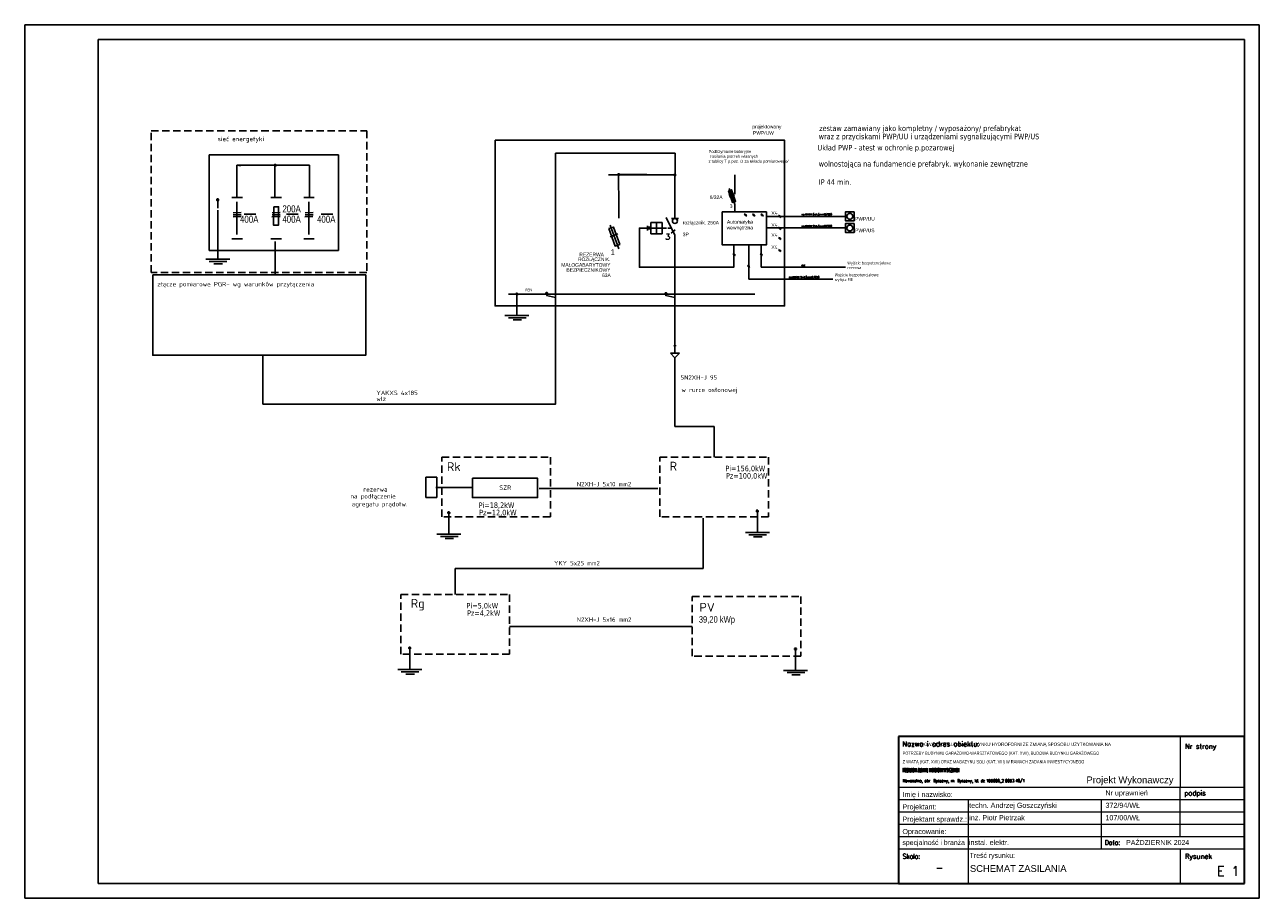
# Model space of a CAD drawing. Header units: millimetres. Extents: x 18084 to 52399, y 38174 to 56392.
# Tile 1 of 256: x 18084 to 22284, y 38302 to 41272. Entities that reach past the tile are written whole.
import ezdxf
from ezdxf.enums import TextEntityAlignment as Align

# ---------------------------------------------------------------- set-up
doc = ezdxf.new("R2010")
doc.units = ezdxf.units.MM
doc.header["$LTSCALE"] = 100
doc.linetypes.add('ACAD_ISO03W100', pattern=[30, 12, -18])
doc.linetypes.add('HIDDEN', pattern=[0.375, 0.25, -0.125])
for name, color, linetype, lineweight in [('- EL', 7, 'Continuous', 20), ('_TABELKA_Nr_Pióra__1', 7, 'Continuous', 13), ('A-tabelka', 251, 'Continuous', 20), ('Ekabel', 1, 'ACAD_ISO03W100', 50)]:
    doc.layers.add(name, color=color, linetype=linetype, lineweight=lineweight)
for name, color, linetype in [('.E-29-Schematy', 7, 'Continuous'), ('3', 7, 'Continuous'), ('4', 7, 'Continuous'), ('5', 7, 'Continuous'), ('E_ramka_wew', 10, 'Continuous'), ('el - schemat', 7, 'Continuous'), ('RAMKA', 1, 'Continuous')]:
    doc.layers.add(name, color=color, linetype=linetype)
doc.styles.add('ARIAL', font='arial.ttf', dxfattribs={"width": 0.8})
doc.styles.add('CP_ATTR', font='ROMANS.SHX')
doc.styles.add('GENERATED_STYLE_2', font='arial.ttf')
doc.styles.add('ROMANS', font='romans.shx', dxfattribs={"width": 0.7})
doc.styles.add('SIMPLEX', font='simplex.shx')
doc.styles.get("Standard").update_dxf_attribs({"font": 'arial.ttf'})
doc.styles.add('TAHOMA', font='tahoma.ttf')
doc.styles.add('technologia', font='isocpeur.ttf')
doc.styles.add('WMF-ARIAL0', font='ARIALN.TTF')

# ---------------------------------------------------------------- blocks, each defined once
blk = doc.blocks.new('Tabela_A+SPR_ADT')
at = {"color": 5, "lineweight": 35}
for p, q in [((0, 546.1), (-1286.3, 546.1)), ((-1286.3, 546.1), (-1286.3, 0)), ((0, 0), (0, 546.1)), ((-1286.3, 0), (0, 0))]:
    blk.add_line(p, q, dxfattribs=at)
for p, q in [((-238.9, 546.1), (-238.9, 358.3)), ((-1286.3, 358.3), (0, 358.3)), ((-238.9, 174.6), (-238.9, 358.3)), ((-1286.3, 312.4), (0, 312.4)), ((-1026.1, 128.6), (-1026.1, 312.4)), ((-531.9, 128.6), (-531.9, 312.4)), ((-1286.3, 266.4), (0, 266.4)), ((-1286.3, 220.5), (0, 220.5)), ((-1286.3, 174.6), (-422.6, 174.6)), ((-422.6, 174.6), (0, 174.6)), ((-1286.3, 128.6), (0, 128.6)), ((-1026.1, 0), (-1026.1, 128.6)), ((-238.9, 128.6), (-238.9, 0))]:
    blk.add_line(p, q)
at = {"color": 7, "linetype": 'Continuous', "style": 'ROMANS'}
blk.add_text('Nazwa i adres obiektu:', height=18.375, dxfattribs=at).set_placement((-1271.4, 509.4))
at = {"color": 7, "style": 'ROMANS'}
for s, p in [('Nr strony', (-221.4, 500.2)), ('podpis', (-224, 327.1)), ('Rysunek', (-221.4, 91.9))]:
    blk.add_text(s, height=18.38, dxfattribs=at).set_placement(p)
at = {"color": 7}
for s, height, style, width, p in [('Imię i nazwisko:', 19, 'ARIAL', 0.8, (-1271.4, 321.6)), ('Nr uprawnień', 19, 'ARIAL', 0.8, (-517, 327.1)), ('Projektant:', 19, 'ARIAL', 0.8, (-1271.4, 275.6)), ('Projektant sprawdz.:', 19, 'ARIAL', 0.8, (-1271.4, 229.7)), ('Opracowanie:', 19, 'ARIAL', 0.8, (-1271.4, 183.8)), ('specjalność i branża', 18.375, 'ARIAL', 0.8, (-1271.4, 143.3)), ('Data:', 18.38, 'ROMANS', 0.9, (-519.6, 143.3)), ('Skala:', 18.38, 'ROMANS', 0.8, (-1270.5, 91.9)), ('Treść rysunku:', 18.375, 'ARIAL', 0.8, (-1021.5, 95.4))]:
    blk.add_text(s, height=height, dxfattribs=dict(at, style=style, width=width)).set_placement(p)
for tag, p, height, style, width, flags in [('OBIEKT_1', (-1270.5, 438.3), 22, 'ROMANS', 0.72, 4), ('ADRES_1', (-1270.5, 405.9), 19, 'ROMANS', 0.75, 4), ('ADRES_2', (-1270.5, 376.1), 19, 'ROMANS', 0.75, 4), ('PROJEKTANT_ARCHITEKTURY', (-1023.3, 281.1), 19, 'ROMANS', 0.85, 8), ('UPR_1', (-517, 281.1), 19, 'ROMANS', 0.85, 4), ('PROJEKTANT_SPRAWDZAJACY', (-1023.3, 235.2), 19, 'ROMANS', 0.85, 8), ('UPR_2', (-517, 235.2), 19, 'ROMANS', 0.85, 4), ('OPRACOWANIE', (-1023.3, 189.3), 19, 'ROMANS', 0.7, 4), ('UPR_3', (-517, 189.3), 19, 'ROMANS', 0.85, 4), ('BRANŻA', (-1024.2, 143.3), 19, 'ARIAL', 0.9, 4)]:
    blk.add_attdef(tag, p, '', height=height, dxfattribs=dict(at, style=style, width=width, flags=flags))
at = {"color": 7, "style": 'ROMANS', "width": 0.85, "flags": 4}
blk.add_attdef('NAZWA', text='', height=22, dxfattribs=at).set_placement((-1270.5, 496.6), align=Align.TOP_LEFT)
at = {"color": 7, "style": 'ROMANS', "flags": 4}
blk.add_attdef('NR_STR', text='', height=36, dxfattribs=at).set_placement((-19.5, 436.5), align=Align.RIGHT)
at = {"color": 7, "lineweight": 35, "style": 'ROMANS', "width": 0.9, "flags": 4}
blk.add_attdef('DATA', (-440, 143.3), '', height=18.4, dxfattribs=at)
at = {"color": 5, "lineweight": 35, "style": 'ROMANS', "flags": 4}
blk.add_attdef('SKALA', text='', height=25, dxfattribs=at).set_placement((-1133.9, 58.5), align=Align.MIDDLE_CENTER)
at = {"color": 5, "lineweight": 35, "style": 'ROMANS', "width": 0.85, "flags": 4}
for tag, p in [('TEMAT', (-1024.2, 58)), ('TEMAT2', (-1024.2, 19.9))]:
    blk.add_attdef(tag, p, '', height=25, dxfattribs=at)
at = {"color": 5, "lineweight": 35, "style": 'ROMANS', "flags": 4}
blk.add_attdef('NR', text='', height=36, dxfattribs=at).set_placement((-18.4, 28.2), align=Align.RIGHT)

msp = doc.modelspace()

# ---------------------------------------------------------------- linework, layer by layer
at = {"layer": '.E-29-Schematy', "color": 0, "lineweight": 25}
for p, q in [((18805.7, 40685.8, 58.8), (18805.4, 40795.1, 78.4)), ((18935.1, 40685.8, 58.8), (18934.8, 40795.1, 78.4)), ((19053.3, 40685.4, 39.2), (19053, 40794.8, 58.8))]:
    msp.add_line(p, q, dxfattribs=at)
at = {"layer": '.E-29-Schematy', "color": 1, "lineweight": 25}
for p, q in [((20105.1, 40653.7, 39.2), (20104.7, 40763, 58.8)), ((20499.8, 40695.9, -139.2), (20499.8, 40761.5, -67.1)), ((20480.5, 40715.2), (20500.2, 40661.2)), ((20075.6, 40590.6, 39.2), (20105.1, 40509.7, 39.2))]:
    msp.add_line(p, q, dxfattribs=at)
at = {"layer": '.E-29-Schematy', "color": 0, "lineweight": 25, "elevation": 58.8}
for points in [[(18933.9, 40794.5, 5.37, 5.37, 1), (18939.3, 40794.5, 5.37, 5.37, 1)], [(18934.4, 40794.5, 4.5, 4.5, 1), (18938.9, 40794.5, 4.5, 4.5, 1)]]:
    msp.add_lwpolyline(points, format="xyseb", close=True, dxfattribs=at)
at = {"layer": '.E-29-Schematy', "color": 1, "lineweight": 25}
for points, elevation in [([(20102.1, 40762.8, 5.37, 5.37, 1), (20107.4, 40762.8, 5.37, 5.37, 1)], 58.8), ([(20102.5, 40762.8, 4.5, 4.5, 1), (20107, 40762.8, 4.5, 4.5, 1)], 58.8), ([(20293.4, 40761.5, 5.37, 5.37, 1), (20298.8, 40761.5, 5.37, 5.37, 1)], -29.4), ([(20293.9, 40761.5, 4.5, 4.5, 1), (20298.4, 40761.5, 4.5, 4.5, 1)], -29.4)]:
    msp.add_lwpolyline(points, format="xyseb", close=True, dxfattribs=dict(at, elevation=elevation))
at = {"layer": '.E-29-Schematy', "color": 1, "linetype": 'Continuous', "lineweight": 25}
msp.add_lwpolyline([(20500.1, 40635.9), (20500.1, 40661.2)], dxfattribs=at)
at = {"layer": '.E-29-Schematy', "color": 1}
msp.add_lwpolyline([(20202.6, 40580.8), (20175.2, 40580.8), (20175.2, 40447.5), (20496.5, 40447.5), (20496.5, 40523.5)], dxfattribs=at)
at = {"color": 0}
for p, q in [((18084.1, 41272.2), (22284.1, 41272.2)), ((18084.1, 41272.2), (18084.1, 38302.2)), ((22284.1, 41272.2), (22284.1, 38302.2)), ((18334.1, 41222.2), (18334.1, 38352.2)), ((18334.1, 41222.2), (22234.1, 41222.2)), ((22234.1, 41222.2), (22234.1, 38352.2)), ((18741.1, 40669.5), (18741.1, 40649)), ((18741.1, 40641.8), (18741.1, 40474.6)), ((18820.4, 40619.6, 58.8), (18792.8, 40619.3, 58.8)), ((18820.8, 40633.2, 58.8), (18793.2, 40632.9, 58.8)), ((18820.8, 40626.2, 58.8), (18793.2, 40625.9, 58.8)), ((18952.7, 40619.6, 58.8), (18925.1, 40619.3, 58.8)), ((18953.1, 40633.2, 58.8), (18925.5, 40632.9, 58.8)), ((18953.1, 40626.2, 58.8), (18925.5, 40625.9, 58.8)), ((19064.8, 40619.6, 58.8), (19037.2, 40619.3, 58.8)), ((19065.3, 40633.2, 58.8), (19037.7, 40632.9, 58.8)), ((19065.3, 40626.2, 58.8), (19037.7, 40625.9, 58.8)), ((18741.1, 40474.6), (18700.2, 40474.6)), ((18712.1, 40467), (18772.2, 40467)), ((18728, 40459.6), (18756.9, 40459.6)), ((18781.9, 40474.6), (18741.1, 40474.6)), ((18334.1, 38352.2), (22234.1, 38352.2)), ((18084.1, 38302.2), (22284.1, 38302.2))]:
    msp.add_line(p, q, dxfattribs=at)
at = {"color": 1}
for p, q in [((20266.8, 40835.2), (20296.7, 40835.2)), ((20296.7, 40835.2), (20296.9, 40803.7, -29.4)), ((20296.9, 40761.5, -29.4), (20296.9, 40803.7, -29.4)), ((20070.5, 40762.3, -0.4), (20296.9, 40761.9, -35.6)), ((20296.1, 40652.8), (20296.1, 40761.7, -29.4)), ((20496.5, 40698.7), (20479.3, 40692.3)), ((20497.7, 40695.5), (20480.5, 40689)), ((20498.9, 40692.2), (20481.7, 40685.8)), ((20105.1, 40614.2, 39.2), (20105.1, 40653.7, 39.2)), ((20296.1, 40556.8), (20266.1, 40616.8)), ((20296.1, 40613.3), (20296.1, 40652.8)), ((20531.9, 40628.8), (20540.5, 40621.1)), ((20560.1, 40628.8), (20568.7, 40621.1)), ((20588.3, 40628.8), (20596.9, 40621.1)), ((20648.7, 40624.2), (20657.3, 40616.6)), ((20202.6, 40588.6), (20202.6, 40572.9)), ((20214.5, 40583.7), (20202.6, 40583.7)), ((20214.5, 40577.9), (20202.6, 40577.9)), ((20214.5, 40600), (20252.9, 40600)), ((20214.5, 40561.6), (20214.5, 40600)), ((20252.9, 40580.8), (20214.5, 40580.8)), ((20233.7, 40600), (20233.7, 40561.6)), ((20252.9, 40600), (20252.9, 40561.6)), ((20252.9, 40580.8), (20267.3, 40580.8)), ((20272.1, 40580.8), (20284.1, 40580.8)), ((20283, 40563), (20297.2, 40574.5)), ((20284.1, 40613.3), (20308.1, 40613.3)), ((20648.7, 40583.3), (20657.3, 40575.6)), ((20101.4, 40561, 39.2), (20075.5, 40551.3, 39.2)), ((20252.9, 40561.6), (20214.5, 40561.6)), ((20296.1, 40544.8), (20296.1, 40556.8)), ((20296.1, 40508.8), (20296.1, 40544.8)), ((20648.7, 40549.2), (20657.3, 40541.6)), ((20296.1, 40508.8), (20296.1, 40381.9)), ((20493.4, 40494.6), (20501.9, 40487)), ((20585.9, 40494.6), (20594.5, 40487)), ((20648.7, 40508.3), (20657.3, 40500.6)), ((20542.9, 40454.2), (20551.5, 40446.6)), ((20296.1, 40381.9), (20296.1, 40181)), ((19758.8, 40349), (19758.8, 40328.5)), ((19758.8, 40328.6), (19758.8, 40283.5)), ((19758.8, 40283.5), (19718, 40283.5)), ((19799.6, 40283.5), (19758.8, 40283.5)), ((19729.8, 40275.9), (19789.9, 40275.9)), ((19745.7, 40268.4), (19774.7, 40268.4)), ((20296.1, 40140), (20280.7, 40155.3)), ((20280.7, 40155.3), (20296.1, 40155.3)), ((20296.1, 40181), (20296.1, 40155.3)), ((20296.1, 40155.3), (20311.5, 40155.3)), ((20311.5, 40155.3), (20296.1, 40140)), ((20576.5, 39611.4), (20576.5, 39590.9)), ((19527.2, 39605.7), (19527.2, 39585.1)), ((19527.2, 39585.2), (19527.2, 39540.1)), ((20576.5, 39590.9), (20576.5, 39545.8)), ((19527.2, 39540.1), (19486.4, 39540.1)), ((19498.2, 39532.5), (19558.3, 39532.5)), ((19514.1, 39525), (19543.1, 39525)), ((19568.1, 39540.1), (19527.2, 39540.1)), ((20576.5, 39545.8), (20535.7, 39545.8)), ((20547.6, 39538.2), (20607.7, 39538.2)), ((20563.5, 39530.7), (20592.4, 39530.7)), ((20617.4, 39545.8), (20576.5, 39545.8)), ((19394.3, 39145.3), (19394.3, 39124.8)), ((19394.3, 39124.9), (19394.3, 39079.8)), ((20706.6, 39142.5), (20706.6, 39121.9)), ((20706.6, 39122), (20706.6, 39076.9)), ((19394.3, 39079.8), (19353.4, 39079.8)), ((19365.3, 39072.2), (19425.4, 39072.2)), ((19381.2, 39064.7), (19410.1, 39064.7)), ((19435.1, 39079.8), (19394.3, 39079.8)), ((20706.6, 39076.9), (20665.8, 39076.9)), ((20677.7, 39069.3), (20737.8, 39069.3)), ((20693.5, 39061.8), (20722.5, 39061.8)), ((20747.5, 39076.9), (20706.6, 39076.9))]:
    msp.add_line(p, q, dxfattribs=at)
msp.add_line((19053.3, 40685, 39.2), (19053.3, 40685.4, 39.2))
for points in [[(20478, 40707.4), (20488.3, 40711), (20502.2, 40671.6), (20491.9, 40667.9)], [(20457.2, 40635.9), (20607.5, 40635.9), (20607.5, 40523.5), (20457.2, 40523.5)], [(20906.2, 40635.7), (20876.2, 40635.7), (20876.2, 40605.6), (20906.2, 40605.6)], [(20906.2, 40596.1), (20876.2, 40596.1), (20876.2, 40566.1), (20906.2, 40566.1)]]:
    msp.add_lwpolyline(points, close=True, dxfattribs=at)
at = {"color": 0, "elevation": 58.8}
msp.add_lwpolyline([(18931.4, 40653.1), (18947.9, 40653), (18947.3, 40590.2), (18930.8, 40590.3)], close=True, dxfattribs=at)
at = {"color": 1, "elevation": 39.2}
msp.add_lwpolyline([(20071.7, 40578.9), (20087.2, 40584.4), (20108.2, 40525.2), (20092.7, 40519.7)], close=True, dxfattribs=at)
at = {"color": 1}
for centre, radius in [((20536, 40625.2), 1.92), ((20564.1, 40625.2), 1.92), ((20592.3, 40625.2), 1.92), ((20652.7, 40620.6), 1.92), ((20891.2, 40620.6), 9.97), ((20296.1, 40604.8), 8.49), ((20652.7, 40579.7), 1.92), ((20891.2, 40581.1), 9.97), ((20652.7, 40545.7), 1.92), ((20497.4, 40491), 1.92), ((20589.9, 40491), 1.92), ((20652.7, 40504.7), 1.92), ((20547, 40450.6), 1.92), ((20296.1, 40181), 2.01)]:
    msp.add_circle(centre, radius, dxfattribs=at)
at = {"layer": '4', "color": 1}
for p, q in [((20266.8, 40835.2), (19890.1, 40835.2)), ((19890.1, 40835.2), (19890.1, 40632.2))]:
    msp.add_line(p, q, dxfattribs=at)
at = {"layer": '4', "color": 7}
msp.add_lwpolyline([(18743.9, 40676.9), (18743.9, 40675.1), (18742.1, 40673.9), (18740.9, 40673.9), (18739.1, 40673.9), (18737.9, 40675.1), (18737.9, 40676.9), (18737.9, 40678.1), (18739.1, 40679.9), (18740.9, 40679.9), (18742.1, 40679.9), (18743.9, 40678.1), (18743.9, 40676.9)], close=True, dxfattribs=at)
msp.add_lwpolyline([(18741.1, 40669.5), (18741.1, 40676.7)], dxfattribs=at)
at = {"layer": '4', "color": 1}
for points in [[(19761.6, 40356.4), (19761.6, 40354.6), (19759.8, 40353.4), (19758.6, 40353.4), (19756.8, 40353.4), (19755.6, 40354.6), (19755.6, 40356.4), (19755.6, 40357.6), (19756.8, 40359.4), (19758.6, 40359.4), (19759.8, 40359.4), (19761.6, 40357.6), (19761.6, 40356.4)], [(19862.9, 40358.6), (19862.9, 40356.8), (19861.1, 40355.6), (19859.9, 40355.6), (19858.1, 40355.6), (19856.9, 40356.8), (19856.9, 40358.6), (19856.9, 40359.8), (19858.1, 40361.6), (19859.9, 40361.6), (19861.1, 40361.6), (19862.9, 40359.8), (19862.9, 40358.6)], [(20268.4, 40357.8), (20268.4, 40356), (20266.6, 40354.8), (20265.4, 40354.8), (20263.6, 40354.8), (20262.4, 40356), (20262.4, 40357.8), (20262.4, 40359), (20263.6, 40360.8), (20265.4, 40360.8), (20266.6, 40360.8), (20268.4, 40359), (20268.4, 40357.8)], [(19530, 39613), (19530, 39611.2), (19528.2, 39610), (19527, 39610), (19525.2, 39610), (19524, 39611.2), (19524, 39613), (19524, 39614.2), (19525.2, 39616), (19527, 39616), (19528.2, 39616), (19530, 39614.2), (19530, 39613)], [(20579.3, 39618.7), (20579.3, 39616.9), (20577.5, 39615.7), (20576.3, 39615.7), (20574.5, 39615.7), (20573.3, 39616.9), (20573.3, 39618.7), (20573.3, 39619.9), (20574.5, 39621.7), (20576.3, 39621.7), (20577.5, 39621.7), (20579.3, 39619.9), (20579.3, 39618.7)], [(19397.1, 39152.7), (19397.1, 39150.9), (19395.3, 39149.7), (19394.1, 39149.7), (19392.3, 39149.7), (19391.1, 39150.9), (19391.1, 39152.7), (19391.1, 39153.9), (19392.3, 39155.7), (19394.1, 39155.7), (19395.3, 39155.7), (19397.1, 39153.9), (19397.1, 39152.7)], [(20709.4, 39149.8), (20709.4, 39148), (20707.6, 39146.8), (20706.4, 39146.8), (20704.6, 39146.8), (20703.4, 39148), (20703.4, 39149.8), (20703.4, 39151), (20704.6, 39152.8), (20706.4, 39152.8), (20707.6, 39152.8), (20709.4, 39151), (20709.4, 39149.8)]]:
    msp.add_lwpolyline(points, close=True, dxfattribs=at)
for points in [[(19758.8, 40349), (19758.8, 40356.2)], [(19889.9, 40345), (19859.6, 40351.7)], [(19860.1, 40351.3), (19860.1, 40358.5)], [(20295.4, 40344.3), (20265.1, 40351)], [(20265.6, 40350.5), (20265.6, 40357.7)], [(19527.2, 39605.7), (19527.2, 39612.9)], [(20576.5, 39611.4), (20576.5, 39618.6)], [(19394.3, 39145.3), (19394.3, 39152.5)], [(20706.6, 39142.5), (20706.6, 39149.7)]]:
    msp.add_lwpolyline(points, dxfattribs=at)
at = {"layer": '5', "lineweight": -2}
for p, q in [((18818.2, 40792.3), (18805.4, 40795.1, 78.4)), ((18805.4, 40795.1, 78.4), (19053, 40794.8, 58.8)), ((18789.1, 40685), (18824.9, 40685)), ((18805.5, 40669.5), (18805.5, 40558.8)), ((18921.4, 40685), (18957.2, 40685)), ((19033.5, 40685), (19069.3, 40685)), ((19050.4, 40669.5), (19050.4, 40558.8)), ((18830.7, 40628), (18870.6, 40628)), ((18974.8, 40628), (19014.7, 40628)), ((19092.7, 40628), (19132.5, 40628)), ((18789.1, 40544.1), (18824.9, 40544.1)), ((18921.4, 40544.1), (18957.2, 40544.1)), ((19033.5, 40544.1), (19069.3, 40544.1)), ((20547, 40483.1), (20547, 40523.5))]:
    msp.add_line(p, q, dxfattribs=at)
at = {"layer": '5', "color": 1, "lineweight": -2}
for p, q in [((20200.7, 40762.5, 13.2), (20102.1, 40762.8, 58.8)), ((20291.1, 40762.3, -0.4), (20200.7, 40762.5, 13.2)), ((19729.4, 40355.8), (20567.5, 40355.8)), ((18893.9, 40148.9), (18893.9, 39982.4))]:
    msp.add_line(p, q, dxfattribs=at)
at = {"layer": '5', "linetype": 'HIDDEN', "lineweight": -2}
for points in [[(18514.1, 40910.9), (19247.6, 40910.9), (19247.6, 40429.5), (18514.1, 40429.5)], [(19502.9, 39801.8), (19872.3, 39801.8), (19872.3, 39599.1), (19502.9, 39599.1)], [(20244.7, 39801.8), (20614.1, 39801.8), (20614.1, 39599.1), (20244.7, 39599.1)], [(19364.1, 39335.3), (19733.5, 39335.3), (19733.5, 39132.5), (19364.1, 39132.5)], [(20355.2, 39328), (20724.6, 39328), (20724.6, 39125.3), (20355.2, 39125.3)]]:
    msp.add_lwpolyline(points, close=True, dxfattribs=at)
at = {"layer": '5', "color": 1, "lineweight": -2}
msp.add_lwpolyline([(19684.1, 40879.2), (20669, 40879.2), (20669, 40315.9), (19684.1, 40315.9)], close=True, dxfattribs=at)
at = {"layer": '5', "linetype": 'ACAD_ISO03W100', "lineweight": -2}
msp.add_lwpolyline([(18711.8, 40829.7), (19151.3, 40829.7), (19151.3, 40505), (18711.8, 40505)], close=True, dxfattribs=at)
at = {"layer": '5', "color": 1, "lineweight": -2}
msp.add_lwpolyline([(19890.1, 40542.2), (19890.1, 39982.4), (18893.9, 39982.4)], dxfattribs=at)
at = {"layer": 'E_ramka_wew', "color": 1}
msp.add_line((19890.1, 40632.2), (19890.1, 40542.2), dxfattribs=at)
at = {"layer": 'Ekabel', "lineweight": -2}
for p, q in [((20296.1, 40140), (20296.1, 39906.5)), ((20296.1, 39906.5), (20429.4, 39906.5)), ((20429.4, 39801.8), (20429.4, 39906.5)), ((19482.3, 39698.8), (19607.6, 39698.8)), ((19833.9, 39695.7), (20025.4, 39695.7)), ((19941.1, 39695.7), (20132.6, 39695.7)), ((20046.9, 39695.7), (20238.4, 39695.7)), ((20355.2, 39226.7), (19733.5, 39226.7))]:
    msp.add_line(p, q, dxfattribs=at)
at = {"layer": 'Ekabel', "linetype": 'ByBlock', "lineweight": -2}
for p, q in [((20392.7, 39423.7), (20392.7, 39594.9)), ((19548.8, 39335.3), (19548.8, 39423.7)), ((19548.8, 39423.7), (20392.7, 39423.7))]:
    msp.add_line(p, q, dxfattribs=at)
at = {"layer": 'Ekabel', "color": 0, "lineweight": -2}
msp.add_lwpolyline([(19448.3, 39733.7), (19486.2, 39733.7), (19486.2, 39665), (19448.3, 39665)], close=True, dxfattribs=at)
at = {"layer": 'Ekabel', "linetype": 'ByBlock', "lineweight": -2}
msp.add_lwpolyline([(19607.4, 39730.3), (19828.9, 39730.3), (19828.9, 39664.7), (19607.4, 39664.7)], close=True, dxfattribs=at)
at = {"layer": 'el - schemat', "color": 1}
for p, q in [((20607.5, 40620.6), (20876.2, 40620.6)), ((20607.5, 40581.1), (20876.2, 40581.1)), ((20589.9, 40523.5), (20589.9, 40447.5)), ((20547, 40483.1), (20547, 40407.2)), ((20589.9, 40447.5), (20876.2, 40447.5)), ((20547, 40407.2), (20833.2, 40407.2))]:
    msp.add_line(p, q, dxfattribs=at)
at = {"layer": 'el - schemat', "linetype": 'ByBlock', "lineweight": -2}
msp.add_line((18936.5, 40534.7), (18936.5, 40425), dxfattribs=at)
msp.add_lwpolyline([(18519.8, 40421.4), (19244.3, 40421.4), (19244.3, 40148.5), (18519.8, 40148.5)], close=True, dxfattribs=at)

# ---------------------------------------------------------------- block references
at = {"layer": 'A-tabelka', "lineweight": 60}
ref = msp.add_blockref('Tabela_A+SPR_ADT', (22234.1, 38352.2), dxfattribs=dict(at, xscale=0.9155413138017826, yscale=0.9155413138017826, zscale=0.9155413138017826))
ref.add_attrib('OBIEKT_1', 'PRZEBUDOWA I ROZBUDOWA BUDYNKU HYDROFORNI ZE ZMIANĄ SPOSOBU UŻYTKOWANIA NA', (21070.9, 38820.2), dxfattribs={"layer": '0', "color": 7, "lineweight": 30, "height": 11, "style": 'ARIAL', "width": 0.9})
ref.add_attrib('NR', 'E 1', dxfattribs={"layer": '0', "color": 5, "lineweight": 35, "height": 32.96, "style": 'ROMANS'}).set_placement((22217.3, 38378), align=Align.RIGHT)
ref.add_attrib('UPR_1', '372/94/WŁ', (21760.8, 38609.5), dxfattribs={"layer": '0', "color": 7, "height": 17.4, "style": 'ARIAL'})
ref.add_attrib('DATA', 'PAŹDZIERNIK 2024', (21831.3, 38483.4), dxfattribs={"layer": '0', "color": 7, "lineweight": 35, "height": 16.823, "style": 'ARIAL'})
ref.add_attrib('TEMAT', 'SCHEMAT ZASILANIA', (21299.7, 38392), dxfattribs={"layer": '0', "color": 5, "lineweight": 35, "height": 22.889, "style": 'ARIAL'})
ref.add_attrib('TEMAT2', 'PRZEBUDOWA BUDYNKU HYDROFORNI W BYSZEWACH', (21070.4, 38730.4), dxfattribs={"layer": '0', "color": 5, "lineweight": 30, "height": 14, "style": 'SIMPLEX', "width": 0.32})
ref.add_attrib('ADRES_1', 'Z WIATĄ (KAT. XVII) ORAZ MAGAZYNU SOLI (KAT. VIII) W RAMACH ZADANIA INWESTYCYJNEGO ', (21070.9, 38760.8), dxfattribs={"layer": '0', "color": 7, "lineweight": 30, "height": 11, "style": 'ARIAL', "width": 0.7})
ref.add_attrib('ADRES_2', 'Nowosolna, obr. Byszewy, m. Byszewy, id. dz.100608_2.0003.48/1', (21070.9, 38696.5), dxfattribs={"layer": '0', "color": 7, "height": 10.395, "style": 'ROMANS', "width": 0.75})
ref.add_attrib('BRANŻA', 'instal. elektr.', (21296.4, 38483.4), dxfattribs={"layer": '0', "color": 7, "height": 17.395, "style": 'ARIAL'})
ref.add_attrib('PROJEKTANT_ARCHITEKTURY', 'techn. Andrzej Goszczyński ', (21297.2, 38609.5), dxfattribs={"layer": '0', "color": 7, "height": 17.395, "style": 'ARIAL'})
ref.add_attrib('SKALA', '-', dxfattribs={"layer": '0', "color": 5, "lineweight": 35, "height": 22.9, "style": 'ROMANS'}).set_placement((21196, 38405.7), align=Align.MIDDLE_CENTER)
ref.add_attrib('PROJEKTANT_SPRAWDZAJACY', 'inż. Piotr Pietrzak', (21297.2, 38567.5), dxfattribs={"layer": '0', "color": 7, "height": 17.395, "style": 'ARIAL'})
ref.add_attrib('UPR_2', '107/00/WŁ', (21760.8, 38567.5), dxfattribs={"layer": '0', "color": 7, "height": 17.4, "style": 'ARIAL'})
ref.add_attrib('OBIEKT_2', 'POTRZEBY BUDYNKU GARAŻOWO-WARSZTATOWEGO (KAT. XVII), BUDOWA BUDYNKU GARAŻOWEGO', (21070.9, 38789.9), dxfattribs={"layer": '0', "color": 7, "lineweight": 30, "height": 11, "style": 'ARIAL', "width": 0.7})

# ---------------------------------------------------------------- texts
at = {"layer": '- EL', "color": 1, "insert": (20410.5, 40846), "char_height": 9.9, "width": 260.759, "attachment_point": 1}
msp.add_mtext('\\A1;Podtrzymanie bateryjne \\P zasilania potrzeb własnych\\Pz tablicy T p.poz. /z za układu pomiarowego/\\H1.6276x; ', dxfattribs=at)
at = {"layer": '.E-29-Schematy', "color": 1, "lineweight": 25, "style": 'WMF-ARIAL0'}
for tag, p, height in [('3', (20482.8, 40649.4), 12), ('1', (20077.7, 40490.5, 98.1), 18)]:
    msp.add_attdef(tag, p, '1', height=height, dxfattribs=at)
at = {"style": 'technologia'}
for s, height, p in [('sieć energetyki', 15.124, (18740.2, 40876.1)), ('złącze pomiarowe PGR- wg warunków przyłączenia', 15.124, (18535.1, 40382.7)), ('YAKXS 4x185', 15.124, (19280.6, 40012.9)), ('wlz ', 15.12, (19280.6, 39993)), ('rezerwa', 15.12, (19235.8, 39684.8)), ('na podłączenie', 15.124, (19192.2, 39661.4)), ('agregatu prądotw.', 15.124, (19196.8, 39634.8))]:
    msp.add_text(s, height=height, dxfattribs=at).set_placement(p)
at = {"color": 1}
for s, height, style, p in [('X4', 11.82, 'technologia', (20623.9, 40626)), ('np.NHXH 5x1,5mm2/E90 ', 6.076, 'ROMANS', (20726.6, 40624.2)), ('X4', 11.82, 'technologia', (20623.9, 40585)), ('np.NHXH 2x1,5mm2/E90 ', 6.076, 'ROMANS', (20726.6, 40584.7)), ('3', 19.2, 'CP_ATTR', (20263.5, 40541.5)), ('X4', 11.82, 'technologia', (20623.9, 40551)), ('X4', 11.82, 'technologia', (20623.9, 40510)), ('rez.', 6.08, 'ROMANS', (20726.6, 40451.2)), ('np.NHXH 2x1,5mm2/E90 ', 6.076, 'ROMANS', (20683.9, 40410.8))]:
    msp.add_text(s, height=height, dxfattribs=dict(at, style=style)).set_placement(p)
at = {"color": 0, "style": 'technologia'}
for s, height, p in [('5N2XH-J 95', 15.12, (20315.2, 40065.5)), ('w rurce osłonowej', 15.124, (20318.4, 40023.2))]:
    msp.add_text(s, height=height, dxfattribs=at).set_placement(p)
at = {"style": 'technologia'}
for s, height, p in [('SZR', 15.12, (19719.1, 39686.2)), ('N2XH-J 5x10 mm2', 15.124, (20055, 39698.1)), ('YKY 5x25 mm2', 15.124, (19962.8, 39429.4)), ('N2XH-J 5x16 mm2', 15.124, (20055, 39237.8))]:
    msp.add_text(s, height=height, dxfattribs=at).set_placement(p, align=Align.BOTTOM_CENTER)
at = {"color": 1, "char_height": 12, "attachment_point": 1}
for s, insert, width in [('\\A1;projektowany', (20559.5, 40931.6), 351.388), ('\\A1;PWP/UW', (20561.8, 40910.3), 351.388), ('\\A1;PWP/UU ', (20909.1, 40618.2), 351.388), ('\\A1;rozłącznik. 250A\\P\\P3P ', (20322.9, 40605.1), 351.388), ('\\pxi3.8554;Automatyka \\P\\pi3.7817;wewnętrzna ', (20426.8, 40608.1), 134.071), ('\\A1;PWP/US ', (20909.1, 40578.7), 351.388)]:
    msp.add_mtext(s, dxfattribs=dict(at, insert=insert, width=width))
at = {"color": 1, "char_height": 30.25, "width": 702.776, "attachment_point": 1, "style": 'technologia'}
for s, insert in [('\\A1;Rk', (19520.5, 39784.8)), ('\\A1;R', (20278.2, 39786.5)), ('\\A1;Rg', (19397.6, 39320)), ('\\A1;PV', (20379.7, 39306.5))]:
    msp.add_mtext(s, dxfattribs=dict(at, insert=insert))
at = {"color": 1, "width": 0.8}
for tag, height, p in [('200A', 24, (19023.4, 40634)), ('6/32A', 12, (20458.1, 40679.5)), ('REZERWA', 12, (20054.6, 40484.9)), ('MAŁOGABARYTOWY', 12, (20076.8, 40449.5)), ('ROZŁĄCZNIK.', 12, (20076.8, 40468.7)), ('BEZPIECZNIKOWY', 12, (20076.8, 40432.4)), ('63A', 12, (20077.9, 40414.2))]:
    msp.add_attdef(tag, text='6A', height=height, dxfattribs=at).set_placement(p, align=Align.RIGHT)
at = {"color": 0, "width": 0.8}
for p in [(18879.3, 40598.9), (19023.4, 40598.9), (19141.3, 40598.9)]:
    msp.add_attdef('400A', text='6A', height=24, dxfattribs=at).set_placement(p, align=Align.RIGHT)
at = {"layer": '3', "color": 1, "style": 'TAHOMA'}
msp.add_text('PEN', height=9.6, dxfattribs=at).set_placement((19786.7, 40365.5))
at = {"layer": '3', "color": 1, "char_height": 9.6, "width": 161.049, "attachment_point": 1, "style": 'TAHOMA'}
for s, insert in [('\\A1;Wyjście bezpotencjałowe \\Prezerwa', (20882.7, 40466.8)), ('\\A1;Wyjście bezpotencjałowe \\Pwyłącz ME\\H1.6276x; ', (20839.7, 40426.5))]:
    msp.add_mtext(s, dxfattribs=dict(at, insert=insert))
at = {"layer": '4', "color": 7, "style": 'TAHOMA'}
for s, p in [('zestaw zamawiany jako kompletny / wyposażony/ prefabrykat', (20786.8, 40910.7)), ('Układ PWP - atest w ochronie p.pozarowej', (20781.2, 40844.7)), ('wraz z przyciskami PWP/UU i urządzeniami sygnalizującymi PWP/US', (20785.2, 40882.8)), ('wolnostojąca na fundamencie prefabryk. wykonanie zewnętrzne', (20785.3, 40789.9)), ('IP 44 min.', (20785.3, 40727.9)), ('Pi=156,0kW', (20467.6, 39754.1)), ('Pz=100,0kW', (20469.6, 39729.1)), ('Pi=18,2kW', (19628.2, 39629.2)), ('Pz=12,0kW', (19630.1, 39604.2)), ('Pi=5,0kW', (19587, 39287.6)), ('Pz=4,2kW', (19589, 39262.5))]:
    msp.add_text(s, height=18.72, dxfattribs=at).set_placement(p)
at = {"layer": '_TABELKA_Nr_Pióra__1', "linetype": 'Continuous', "insert": (21695.9, 38716.4), "char_height": 23, "attachment_point": 1, "style": 'GENERATED_STYLE_2'}
msp.add_mtext('Projekt Wykonawczy', dxfattribs=at)
at = {"layer": 'RAMKA', "color": 0, "linetype": 'Continuous', "style": 'GENERATED_STYLE_2', "width": 0.8}
msp.add_text(' 39,20 kWp', height=22.11, dxfattribs=at).set_placement((20435.3, 39232.6), align=Align.BOTTOM_CENTER)

doc.saveas('drawing.dxf')
